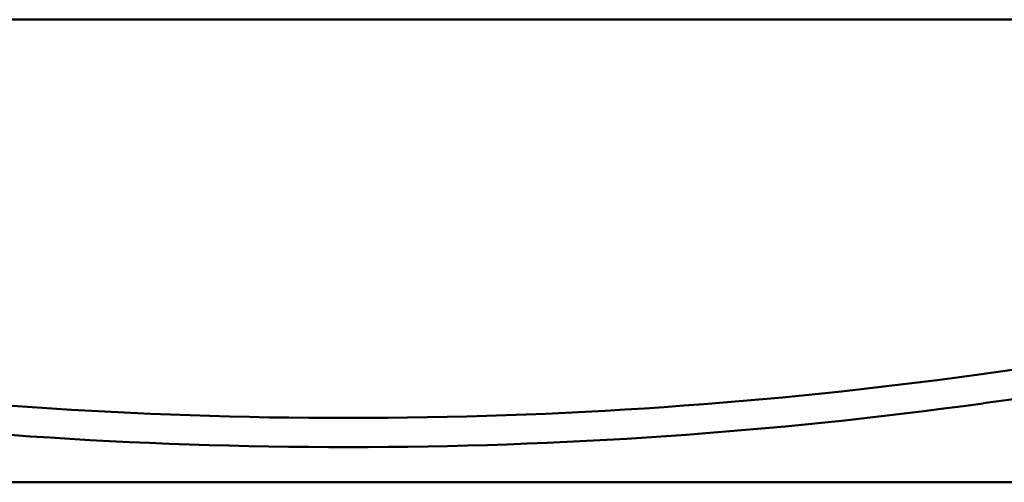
# Model space of a CAD drawing. Header units: inches. Extents: x 1.4 to 53.9, y 1.3 to 58.
# Tile 105 of 227: x 27.3 to 29.4, y 36.4 to 37.4. Entities that reach past the tile are written whole.
import ezdxf

# ---------------------------------------------------------------- set-up
doc = ezdxf.new("R2010")
doc.units = ezdxf.units.IN
doc.header["$MEASUREMENT"] = 0
doc.layers.add('Visible (ANSI)', color=7, linetype='Continuous', lineweight=50)

msp = doc.modelspace()

# ---------------------------------------------------------------- linework, layer by layer
at = {"layer": 'Visible (ANSI)'}
for p, q in [((18.5862, 37.3811), (44.7352, 37.3811)), ((29.3419, 36.6141), (32.9957, 37.1196)), ((33.0044, 37.0573), (29.3505, 36.5518)), ((18.8762, 36.3811), (36.6289, 36.3811))]:
    msp.add_line(p, q, dxfattribs=at)
for radius in [9.9685, 10.0315]:
    msp.add_arc((27.9757, 46.4886), radius, 262.15762, 277.87687, dxfattribs=at)

doc.saveas('drawing.dxf')
